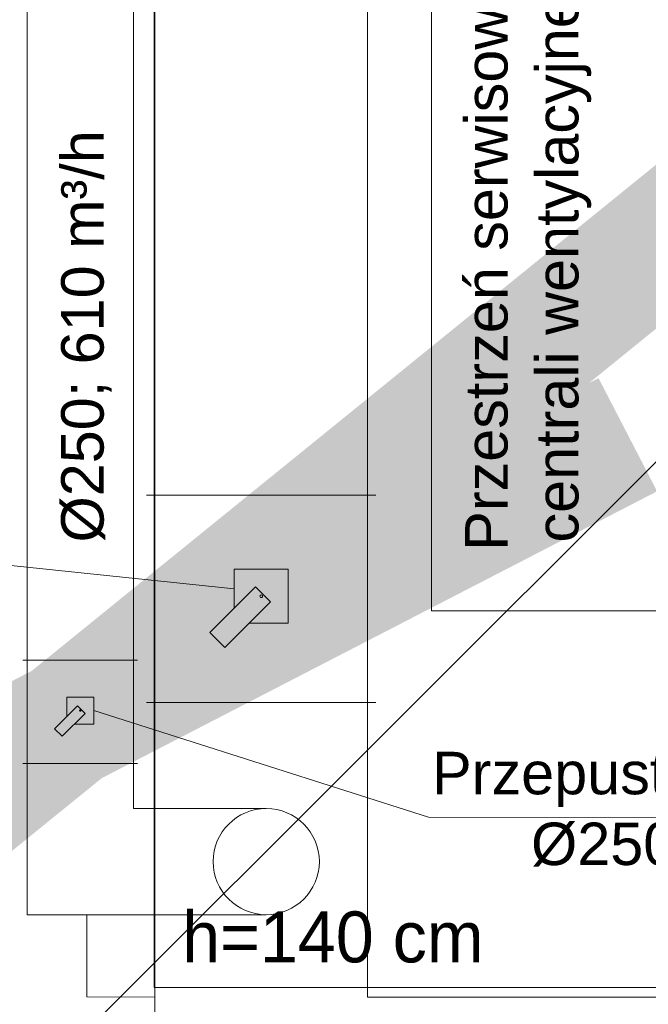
# Model space of a CAD drawing. Header units: millimetres. Extents: x -740 to 33545, y 5178 to 22494.
# Tile 53 of 256: x 9099 to 9247, y 6333 to 6565. Entities that reach past the tile are written whole.
import ezdxf
from ezdxf.lldxf.tags import DXFTag

# ---------------------------------------------------------------- set-up
doc = ezdxf.new("R2010")
doc.units = ezdxf.units.MM
doc.header["$MEASUREMENT"] = 0
doc.linetypes.add('CENTERX2', pattern=[101.6, 63.5, -12.7, 12.7, -12.7])
for name, color, linetype, lineweight in [('_IS_Centralki', 3, 'Continuous', 30), ('_IS_EKO_opis', 7, 'Continuous', 18), ('_IS_Nawiew', 5, 'Continuous', 20), ('_IS_Wywiew', 1, 'Continuous', 20), ('l.przerywana', 252, 'ICAD_ISO03W100', 5), ('wymiarowanie', 252, 'Continuous', 9)]:
    doc.layers.add(name, color=color, linetype=linetype, lineweight=lineweight)
doc.layers.add('_IS_EKO_Opis_Wentylacja', color=7, linetype='CENTERX2')
doc.layers.add('Dimensions.Service', color=7, linetype='Continuous')
doc.styles.add('Arial', font='arial.ttf')
doc.styles.add('Arial_1', font='arial.ttf')
doc.styles.add('styl2', font='simplex.shx')
tags = doc.linetypes.add('ICAD_ISO03W100', pattern=[30, 12, -18]).pattern_tags.tags
tags[6:7] = [DXFTag(74, 4), DXFTag(75, 0), DXFTag(340, '0'), DXFTag(46, 1.0), DXFTag(50, 0.0), DXFTag(44, 0.0), DXFTag(45, 0.0)]
tags[4:5] = [DXFTag(74, 4), DXFTag(75, 0), DXFTag(340, '0'), DXFTag(46, 1.0), DXFTag(50, 0.0), DXFTag(44, 0.0), DXFTag(45, 0.0)]
doc.dimstyles.new('Skala 1-100', dxfattribs={"dimtxt": 17, "dimasz": 7, "dimexe": 1, "dimexo": 1, "dimgap": 1.5, "dimtad": 1, "dimdec": 1, "dimrnd": 0.5, "dimtxsty": 'styl2', "dimblk": 'ARCHTICK', "dimcen": 7, "dimadec": 0, "dimazin": 0, "dimtfac": 1, "dimtdec": 1, "dimtmove": 1, "dimatfit": 3, "dimldrblk": 'ARCHTICK', "dimfxl": 0, "dimlwd": -1, "dimlwe": -1, "dimarcsym": 0})

# ---------------------------------------------------------------- blocks, each defined once
blk = doc.blocks.new('Centrala_kuchnia')
at = {"layer": 'Dimensions.Service', "color": 0, "lineweight": 5}
blk.add_line((19538.2, -3158), (19538.2, -2261), dxfattribs=at)
at = {"layer": 'Dimensions.Service', "color": 0, "lineweight": 5, "transparency": 33554483}
blk.add_line((16446.2, -3158), (19538.2, -3158), dxfattribs=at)
blk = doc.blocks.new('_ArchTick')
at = {"color": 0, "linetype": 'ByBlock', "const_width": 0.15}
blk.add_lwpolyline([(-0.5, -0.5), (0.5, 0.5)], dxfattribs=at)

msp = doc.modelspace()

# ---------------------------------------------------------------- linework, layer by layer
at = {"layer": '_IS_Nawiew'}
for p in [(9115.19, 6354.28), (9131.21, 6334.85)]:
    msp.add_line(p, (9115.19, 6334.91), dxfattribs=at)
at = {"layer": '_IS_Wywiew'}
for p, q in [((9101.15, 6354.28), (9101.15, 6994.12)), ((9126.15, 6379.28), (9126.15, 6994.12)), ((9131.21, 6982.8), (9131.21, 6364.85)), ((9181.21, 6982.8), (9181.21, 6334.85)), ((9129.22, 6453.09), (9183.19, 6453.09)), ((9131.21, 6404.28), (9131.21, 6453.09)), ((9181.21, 6404.28), (9181.21, 6453.09)), ((9162.56, 6435.63), (9149.86, 6435.63)), ((9149.86, 6435.63), (9149.86, 6426.47)), ((9162.56, 6422.93), (9162.56, 6435.63)), ((9144.11, 6420.73), (9154.89, 6431.5)), ((9154.89, 6431.5), (9158.42, 6427.96)), ((9158.42, 6427.96), (9147.65, 6417.19)), ((9153.39, 6422.93), (9162.56, 6422.93)), ((9147.65, 6417.19), (9144.11, 6420.73)), ((9100.16, 6414.26), (9127.14, 6414.26)), ((9101.15, 6389.86), (9101.15, 6414.26)), ((9126.15, 6389.86), (9126.15, 6414.26)), ((9116.83, 6405.53), (9110.48, 6405.53)), ((9110.48, 6405.53), (9110.48, 6400.95)), ((9116.83, 6399.18), (9116.83, 6405.53)), ((9129.22, 6404.28), (9183.19, 6404.28)), ((9107.6, 6398.08), (9112.99, 6403.47)), ((9112.99, 6403.47), (9114.76, 6401.7)), ((9114.76, 6401.7), (9109.37, 6396.31)), ((9109.37, 6396.31), (9107.6, 6398.08)), ((9112.24, 6399.18), (9116.83, 6399.18)), ((9100.16, 6389.86), (9127.14, 6389.86)), ((9157.39, 6379.28), (9126.15, 6379.28)), ((9131.21, 6364.85), (9131.21, 6284.85)), ((9157.39, 6354.28), (9101.15, 6354.28)), ((9302.49, 6334.85), (9181.21, 6334.85))]:
    msp.add_line(p, q, dxfattribs=at)
msp.add_circle((9157.39, 6366.78), 12.5, dxfattribs=at)
for centre, major_axis in [((9156.21, 6429.28), (0, 0.317)), ((9156.21, 6429.28), (0, 0.317)), ((9156.21, 6429.28), (0, -0.317)), ((9156.21, 6429.28), (0, -0.317)), ((9113.65, 6402.36), (0, 0.159)), ((9113.65, 6402.36), (0, 0.159)), ((9113.65, 6402.36), (0, -0.159)), ((9113.65, 6402.36), (0, -0.159))]:
    msp.add_ellipse(centre, major_axis=major_axis, ratio=1, start_param=0, end_param=3.141593, dxfattribs=at)
at = {"layer": 'l.przerywana'}
msp.add_line((8957.08, 6168.93), (9410.99, 6622.85), dxfattribs=at)
msp.add_lwpolyline([(9131.06, 7438.52), (9131.06, 6337.16), (11598.45, 6337.16), (11598.45, 7444.31), (11370.13, 7444.31), (11370.13, 6904.14), (9353.84, 6904.14), (9353.84, 7438.52)], close=True, dxfattribs=at)

# ---------------------------------------------------------------- block references
at = {"layer": '_IS_Centralki', "color": 7, "lineweight": 5, "xscale": 0.1, "yscale": 0.1, "zscale": 0.1, "rotation": 270}
msp.add_blockref('Centrala_kuchnia', (9512.04, 8379.68), dxfattribs=at)

# ---------------------------------------------------------------- texts
at = {"layer": '_IS_EKO_opis', "linetype": 'ByBlock', "lineweight": 15, "insert": (9204.16, 6507.92), "char_height": 10, "width": 149.7059, "attachment_point": 2, "rotation": 90, "style": 'Arial_1'}
msp.add_mtext('Przestrzeń serwisowa centrali wentylacyjnej', dxfattribs=at)
at = {"layer": '_IS_EKO_opis', "linetype": 'ByBlock', "lineweight": 15, "insert": (9236.78, 6392.64, -892.4), "char_height": 10, "width": 106.3031, "attachment_point": 2, "style": 'Arial_1'}
msp.add_mtext('Przepustnica %%C250', dxfattribs=at)
at = {"layer": '_IS_EKO_Opis_Wentylacja', "insert": (9109.14, 6490.48), "char_height": 10, "width": 108.1234, "attachment_point": 2, "rotation": 90, "style": 'Arial'}
msp.add_mtext('%%C250; 610 m³/h', dxfattribs=at)
at = {"layer": 'wymiarowanie', "insert": (9137.61, 6355.05), "char_height": 12, "width": 409.9394, "attachment_point": 1}
msp.add_mtext('{\\fCentury Gothic|b0|i0|c238|p34;h=140 cm}\\P\\pi409.93942;{\\fCentury Gothic|b0|i0|c238|p34;\\H1.00000x; }', dxfattribs=at)

# ---------------------------------------------------------------- leaders
at = {"layer": '_IS_EKO_opis', "linetype": 'ByBlock', "lineweight": 15}
for points in [[(9149.86, 6431.05), (9057.33, 6440.67), (8917.45, 6440.84)], [(9116.83, 6402.36), (9195.58, 6377.29), (9288.89, 6377.13)]]:
    msp.add_leader(points, dimstyle='Skala 1-100', override={"dimtxt": 300, "dimasz": 200, "dimexe": 4, "dimfxl": 1, "dimfxlon": 0}, dxfattribs=at)

doc.saveas('drawing.dxf')
